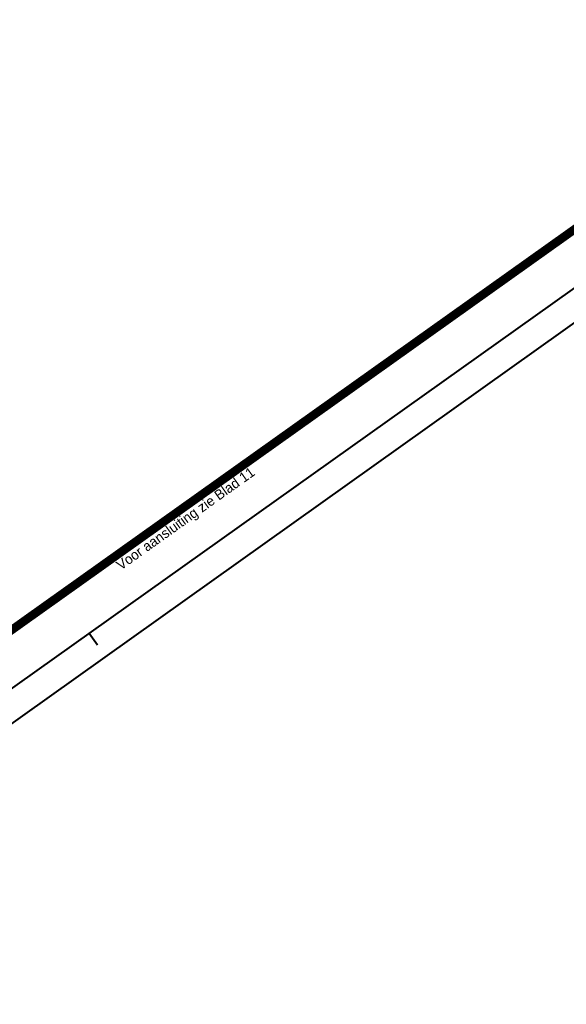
# Model space of a CAD drawing. Header units: metres. Extents: x 148316 to 148653, y 486436 to 486744.
# Tile 5 of 87: x 148442 to 148480, y 486436 to 486505. Entities that reach past the tile are written whole.
import ezdxf

# ---------------------------------------------------------------- set-up
doc = ezdxf.new("R2010")
doc.units = ezdxf.units.M
doc.header["$MEASUREMENT"] = 0
doc.linetypes.add('bladgr', pattern=[6.12, 4, -0.66, 0.07, -0.66, 0.07, -0.66])
for name, color, linetype, lineweight in [('WVB-alg-bladgrens', 2, 'bladgr', 53), ('WVB-alg-onderhoek', 7, 'Continuous', 30), ('WVB-alg-werkgrens', 6, 'Continuous', 53), ('WVB-tekst-dik 035', 1, 'Continuous', 40)]:
    doc.layers.add(name, color=color, linetype=linetype, lineweight=lineweight)
doc.styles.add('Style-WORKING', font='WORKING.shx')

msp = doc.modelspace()

# ---------------------------------------------------------------- linework, layer by layer
at = {"layer": 'WVB-alg-bladgrens', "linetype": 'bladgr'}
msp.add_line((148413.773, 486443.15), (148504.651, 486507.831), dxfattribs=at)
at = {"layer": 'WVB-alg-onderhoek', "lineweight": 40}
msp.add_line((148413.612, 486436.479), (148653.138, 486606.958), dxfattribs=at)
at = {"layer": 'WVB-alg-onderhoek', "lineweight": 40, "flags": 128}
msp.add_lwpolyline([(148415.711, 486440.428), (148650.349, 486607.428), (148555.136, 486741.204), (148320.498, 486574.204)], close=True, dxfattribs=at)
msp.add_lwpolyline([(148446.67, 486462.463), (148447.25, 486461.648)], dxfattribs=at)
at = {"layer": 'WVB-alg-werkgrens', "const_width": 0.6, "flags": 128}
msp.add_lwpolyline([(148548.149, 486682.039), (148429.135, 486597.978), (148424.723, 486596.403), (148422.293, 486596.275), (148409.921, 486585.871), (148409.991, 486591.673), (148399.824, 486591.795), (148399.666, 486578.585), (148362.388, 486546.945), (148366.864, 486540.289), (148385.843, 486553.051), (148390.082, 486545.198), (148397.936, 486549.438), (148405.482, 486505.39), (148415.064, 486470.684), (148423.293, 486449.926), (148506.104, 486508.865)], dxfattribs=at)

# ---------------------------------------------------------------- texts
at = {"layer": 'WVB-tekst-dik 035', "linetype": 'Continuous', "style": 'Style-WORKING'}
msp.add_text('Voor aansluiting zie Blad 11', height=0.7, rotation=35.4407, dxfattribs=at).set_placement((148448.884, 486466.854))

doc.saveas('drawing.dxf')
